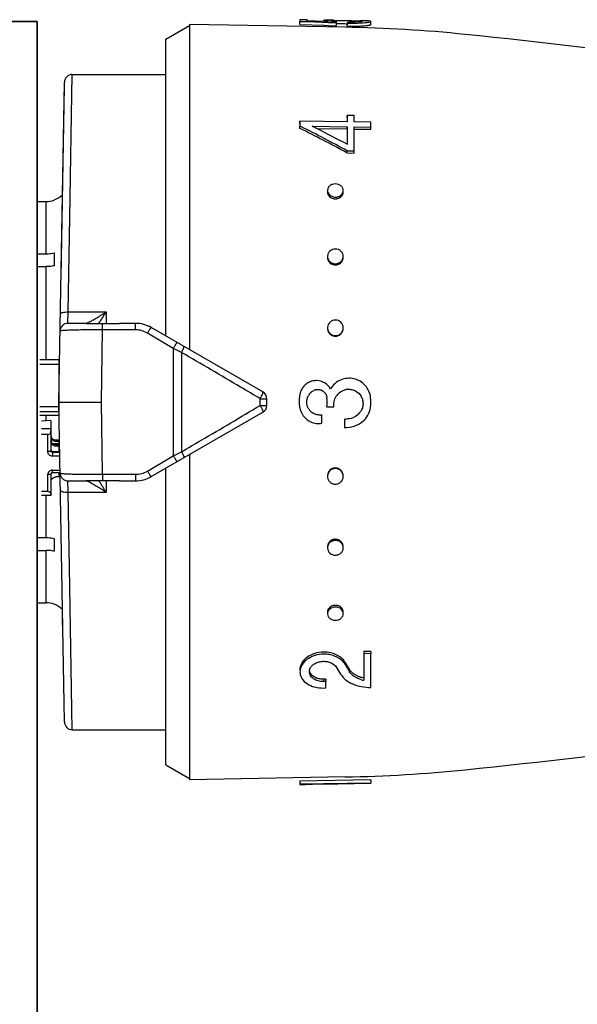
# Model space of a CAD drawing. Header units: millimetres. Extents: x 1279 to 58476, y -6899 to 74987.
# Tile 106 of 157: x 31253 to 31288, y -3124 to -3061. Entities that reach past the tile are written whole.
import ezdxf

# ---------------------------------------------------------------- set-up
doc = ezdxf.new("R2010")
doc.units = ezdxf.units.MM
doc.layers.add('UT_ZAŘÍZENÍ - OT', color=3, linetype='Continuous', lineweight=35)

msp = doc.modelspace()

# ---------------------------------------------------------------- linework, layer by layer
at = {"color": 0, "linetype": 'Continuous'}
for p, q in [((31270.485, -3061.379), (31270.489, -3061.18)), ((31270.489, -3061.075), (31270.489, -3061.18)), ((31270.939, -3061.083), (31270.489, -3061.075)), ((31270.489, -3061.18), (31270.937, -3061.195)), ((31270.937, -3061.195), (31271.005, -3061.197)), ((31270.939, -3061.151), (31270.939, -3061.083)), ((31271.998, -3061.185), (31270.939, -3061.151)), ((31271.005, -3061.197), (31272.296, -3061.243)), ((31271.988, -3061.131), (31271.988, -3061.184)), ((31272.301, -3061.194), (31271.998, -3061.185)), ((31272.151, -3061.189), (31272.152, -3061.175)), ((31272.296, -3061.243), (31272.382, -3061.246)), ((31272.382, -3061.246), (31272.812, -3061.262)), ((31272.588, -3061.189), (31272.589, -3061.125)), ((31272.809, -3061.461), (31272.812, -3061.262)), ((31272.811, -3061.322), (31272.842, -3061.322)), ((31272.812, -3061.262), (31272.812, -3061.209)), ((31273.421, -3061.329), (31273.496, -3061.33)), ((31273.422, -3061.129), (31273.544, -3061.131)), ((31273.495, -3061.49), (31273.498, -3061.291)), ((31273.498, -3061.228), (31273.498, -3061.291)), ((31274.337, -3061.142), (31274.325, -3061.142)), ((31274.335, -3061.202), (31274.336, -3061.156)), ((31274.352, -3061.142), (31274.337, -3061.142)), ((31274.984, -3061.389), (31274.988, -3061.189)), ((31261.984, -3062.32), (31263.484, -3061.454)), ((31263.484, -3061.38), (31263.484, -3082.025)), ((31273.353, -3061.552), (31263.484, -3061.38)), ((31270.485, -3061.379), (31272.034, -3061.433)), ((31272.034, -3061.433), (31272.292, -3061.442)), ((31272.292, -3061.442), (31272.809, -3061.461)), ((31261.984, -3081.159), (31261.984, -3062.32)), ((31255.184, -3085.354), (31255.539, -3065.045)), ((31255.884, -3073.618), (31256.039, -3064.554)), ((31256.039, -3064.554), (31261.984, -3064.554)), ((31255.323, -3077.42), (31255.535, -3065.295)), ((31270.485, -3067.667), (31270.489, -3067.52)), ((31270.489, -3067.52), (31270.489, -3067.832)), ((31273.488, -3067.559), (31270.489, -3067.52)), ((31273.485, -3067.304), (31273.488, -3067.153)), ((31273.488, -3067.153), (31273.488, -3067.559)), ((31273.938, -3067.159), (31273.488, -3067.153)), ((31273.938, -3067.564), (31273.938, -3067.159)), ((31274.988, -3067.578), (31273.938, -3067.564)), ((31274.988, -3067.889), (31274.988, -3067.578)), ((31270.485, -3067.976), (31270.489, -3067.832)), ((31270.489, -3067.832), (31270.544, -3067.86)), ((31271.274, -3067.842), (31273.488, -3067.87)), ((31271.329, -3067.87), (31271.274, -3067.842)), ((31271.567, -3067.99), (31273.485, -3068.014)), ((31273.485, -3068.014), (31273.488, -3067.87)), ((31273.485, -3068.014), (31273.485, -3068.872)), ((31273.488, -3067.87), (31273.488, -3068.989)), ((31273.935, -3068.02), (31274.984, -3068.033)), ((31273.938, -3069.408), (31273.938, -3067.876)), ((31273.938, -3067.876), (31274.988, -3067.889)), ((31274.984, -3068.033), (31274.988, -3067.889)), ((31273.485, -3069.534), (31273.488, -3069.402)), ((31273.488, -3069.402), (31273.938, -3069.408)), ((31273.935, -3069.539), (31273.938, -3069.408)), ((31273.433, -3069.506), (31273.485, -3069.534)), ((31273.485, -3069.534), (31273.935, -3069.539)), ((31254.884, -3072.518), (31254.884, -3072.531)), ((31253.814, -3072.617), (31254.384, -3072.617)), ((31254.384, -3075.941), (31254.384, -3072.617)), ((31255.782, -3079.629), (31255.884, -3073.618)), ((31253.767, -3075.941), (31254.384, -3075.941)), ((31254.884, -3075.88), (31254.884, -3076.693)), ((31253.759, -3076.754), (31254.384, -3076.754)), ((31254.384, -3082.68), (31254.384, -3076.754)), ((31255.763, -3080.354), (31255.782, -3079.629)), ((31255.782, -3079.629), (31258.184, -3079.629)), ((31258.184, -3079.629), (31258.184, -3080.363)), ((31256.921, -3080.354), (31255.763, -3080.354)), ((31257.957, -3080.769), (31257.957, -3080.362)), ((31260.054, -3080.354), (31259.027, -3080.354)), ((31260.054, -3080.769), (31260.054, -3080.354)), ((31268.134, -3084.71), (31261.054, -3080.622)), ((31257.885, -3085.354), (31257.957, -3080.769)), ((31260.054, -3080.769), (31257.957, -3080.769)), ((31262.451, -3081.942), (31260.804, -3080.974)), ((31262.451, -3081.942), (31262.451, -3088.766)), ((31262.972, -3082.198), (31262.972, -3088.51)), ((31255.184, -3082.68), (31253.984, -3082.68)), ((31255.184, -3082.964), (31253.984, -3082.964)), ((31255.184, -3082.68), (31255.184, -3086.202)), ((31255.184, -3085.66), (31253.984, -3085.66)), ((31255.539, -3105.663), (31255.184, -3085.354)), ((31255.184, -3085.354), (31257.885, -3085.354)), ((31257.957, -3089.939), (31257.885, -3085.354)), ((31267.971, -3085.569), (31267.971, -3085.139)), ((31268.384, -3085.565), (31268.384, -3085.143)), ((31272.198, -3085.657), (31272.648, -3085.657)), ((31255.184, -3085.975), (31253.984, -3085.975)), ((31255.184, -3086.202), (31253.984, -3086.202)), ((31254.384, -3086.545), (31254.384, -3086.202)), ((31261.054, -3090.086), (31268.134, -3085.998)), ((31271.878, -3086.698), (31271.878, -3086.163)), ((31254.684, -3086.528), (31254.084, -3086.562)), ((31254.684, -3086.528), (31254.684, -3088.452)), ((31273.308, -3086.425), (31273.308, -3086.96)), ((31254.684, -3087.059), (31254.084, -3087.059)), ((31254.484, -3087.412), (31254.084, -3087.412)), ((31254.484, -3088.491), (31254.484, -3087.412)), ((31255.231, -3088.003), (31254.821, -3088.003)), ((31254.984, -3087.758), (31254.984, -3087.856)), ((31254.984, -3087.758), (31255.184, -3087.758)), ((31255.184, -3087.856), (31254.984, -3087.856)), ((31254.984, -3088.051), (31254.984, -3088.148)), ((31254.984, -3088.051), (31255.184, -3088.051)), ((31255.184, -3088.148), (31254.984, -3088.148)), ((31255.183, -3087.972), (31255.23, -3087.969)), ((31255.184, -3087.758), (31255.184, -3088.003)), ((31255.184, -3088.051), (31255.184, -3088.492)), ((31255.184, -3088.198), (31255.234, -3088.198)), ((31255.23, -3087.969), (31255.224, -3087.646)), ((31254.784, -3088.492), (31254.784, -3088.785)), ((31254.784, -3088.492), (31255.184, -3088.492)), ((31255.24, -3088.55), (31254.784, -3088.55)), ((31255.244, -3088.785), (31254.784, -3088.785)), ((31255.184, -3088.394), (31255.238, -3088.394)), ((31260.804, -3089.734), (31262.451, -3088.766)), ((31263.484, -3088.683), (31263.484, -3109.328)), ((31254.484, -3091.041), (31254.484, -3089.962)), ((31254.684, -3089.923), (31254.684, -3091.277)), ((31254.784, -3089.829), (31254.784, -3089.668)), ((31254.784, -3089.668), (31255.26, -3089.668)), ((31254.784, -3089.829), (31255.263, -3089.829)), ((31255.184, -3090.11), (31254.984, -3090.11)), ((31255.184, -3089.829), (31255.184, -3090.11)), ((31257.957, -3089.939), (31260.054, -3089.939)), ((31257.957, -3089.939), (31257.957, -3090.347)), ((31260.054, -3089.939), (31260.054, -3090.354)), ((31261.984, -3108.388), (31261.984, -3089.549)), ((31255.763, -3090.354), (31256.921, -3090.354)), ((31255.782, -3091.079), (31255.763, -3090.354)), ((31258.184, -3090.345), (31258.184, -3091.079)), ((31259.027, -3090.354), (31260.054, -3090.354)), ((31254.484, -3091.041), (31254.084, -3091.041)), ((31254.684, -3091.277), (31254.084, -3091.277)), ((31254.384, -3093.954), (31254.384, -3091.277)), ((31255.782, -3091.079), (31258.184, -3091.079)), ((31255.884, -3097.09), (31255.782, -3091.079)), ((31253.759, -3093.954), (31254.384, -3093.954)), ((31254.884, -3094.015), (31254.884, -3094.828)), ((31253.767, -3094.767), (31254.384, -3094.767)), ((31254.384, -3098.091), (31254.384, -3094.767)), ((31256.039, -3106.154), (31255.884, -3097.09)), ((31253.814, -3098.091), (31254.384, -3098.091)), ((31254.884, -3098.177), (31254.884, -3098.19)), ((31255.44, -3099.969), (31255.425, -3099.107)), ((31274.984, -3101.194), (31274.535, -3101.2)), ((31274.535, -3101.2), (31274.538, -3101.332)), ((31274.988, -3101.326), (31274.538, -3101.332)), ((31274.538, -3101.332), (31274.538, -3103.019)), ((31274.984, -3101.194), (31274.988, -3101.326)), ((31274.988, -3103.468), (31274.988, -3101.326)), ((31273.363, -3101.884), (31273.366, -3102.021)), ((31273.391, -3101.931), (31273.363, -3101.884)), ((31273.508, -3102.259), (31273.479, -3102.212)), ((31273.618, -3102.306), (31273.621, -3102.448)), ((31272.135, -3102.952), (31271.985, -3102.954)), ((31271.985, -3102.954), (31271.988, -3103.1)), ((31272.138, -3103.098), (31271.988, -3103.1)), ((31272.135, -3102.952), (31272.138, -3103.098)), ((31272.138, -3103.506), (31272.138, -3103.098)), ((31271.988, -3103.508), (31272.138, -3103.506)), ((31256.039, -3106.154), (31261.984, -3106.154)), ((31261.984, -3108.388), (31263.484, -3109.254)), ((31273.353, -3109.156), (31263.484, -3109.328)), ((31274.984, -3109.34), (31270.485, -3109.418)), ((31270.485, -3109.418), (31270.489, -3109.618)), ((31270.485, -3109.429), (31270.489, -3109.629)), ((31274.984, -3109.34), (31274.988, -3109.54)), ((31274.988, -3109.54), (31270.489, -3109.618)), ((31270.489, -3109.618), (31270.489, -3109.629)), ((31271.838, -3109.61), (31271.275, -3109.619)), ((31271.838, -3109.606), (31274.988, -3109.551)), ((31271.838, -3109.61), (31271.838, -3109.606)), ((31274.988, -3109.551), (31274.988, -3109.54))]:
    msp.add_line(p, q, dxfattribs=at)
for centre, radius, start, end in [((31272.264, -3074.335), 13.227, 89.44109, 89.86889), ((31272.164, -3084.131), 23.023, 89.16114, 89.43014), ((31271.879, -3103.231), 42.126, 88.99668, 89.15368), ((31272.739, -3066.403), 5.28, 90.80201, 91.62553), ((31273.175, -3055.843), 5.379, 264.4209, 265.22986), ((31273.261, -3054.801), 6.424, 265.23782, 265.99348), ((31273.672, -3051.2), 10.03, 269.00618, 269.62329), ((31273.715, -3048.749), 12.544, 269.00858, 269.7243), ((31273.797, -3051.459), 9.833, 272.60404, 273.36824), ((31274.136, -3063.707), 2.559, 85.77165, 86.54128), ((31274.192, -3062.938), 1.789, 85.3674, 85.74663), ((31273.72, -3096.876), 35.74, 88.78449, 88.98762), ((31273.87, -3052.713), 8.577, 273.37423, 274.17442), ((31271.782, -3151.539), 90, 84.13647, 89), ((31273.795, -3051.591), 9.899, 272.58441, 273.34327), ((31273.869, -3052.862), 8.626, 273.34927, 274.14414), ((31229.897, -3559.394), 500, 80.7849, 84.13647), ((31256.039, -3065.054), 0.5, 89.99995, 178.99727), ((31223.464, -3162.171), 105.279, 61.6647, 63.47201), ((31223.2, -3161.793), 105.191, 61.44046, 63.25103), ((31226.567, -3156.77), 99.533, 63.12099, 63.27442), ((31223.655, -3162.457), 105.923, 61.93543, 63.10673), ((31254.383, -3071.108), 1.509, 270.07058, 289.41996), ((31254.384, -3071.104), 1.5, 289.47122, 313.35083), ((31272.565, -3072.025), 0.33, 178.19656, 179.9988), ((31272.741, -3071.867), 0.582, 256.38385, 269.38767), ((31272.744, -3071.764), 0.577, 256.34526, 269.38585), ((31272.74, -3071.877), 0.572, 269.48444, 276.21503), ((31272.743, -3071.775), 0.567, 269.48461, 276.23097), ((31272.739, -3071.867), 0.583, 276.20438, 282.56154), ((31272.742, -3071.764), 0.578, 276.22081, 282.59954), ((31272.895, -3072.034), 0.34, 350.77007, 358.16143), ((31272.652, -3076.174), 0.417, 180.04404, 188.31485), ((31272.824, -3076.105), 0.415, 357.37319, 359.99637), ((31272.738, -3076.123), 0.519, 269.66461, 277.08605), ((31272.741, -3076.055), 0.515, 269.66483, 277.10359), ((31272.736, -3076.109), 0.533, 277.07982, 284.05154), ((31272.74, -3076.041), 0.529, 277.09797, 284.09301), ((31237.402, -3067.107), 24.264, 327.18528, 328.93017), ((31255.763, -3080.854), 0.5, 90.00005, 179.0027), ((31241.359, -3069.652), 19.559, 326.80865, 327.16862), ((31260.054, -3082.354), 2, 60, 90), ((31272.767, -3080.639), 0.471, 354.81541, 359.98513), ((31260.054, -3082.247), 1.479, 59.48742, 89.9707), ((31272.736, -3080.676), 0.492, 269.85712, 277.68641), ((31272.74, -3080.646), 0.488, 269.85737, 277.70488), ((31272.734, -3080.66), 0.509, 277.6834, 285.011), ((31272.737, -3080.629), 0.505, 277.70254, 285.05443), ((31154.889, -3301.315), 244.324, 63.74449, 63.88063), ((31255.284, -3083.51), 0.0994, 180.01969, 226.40783), ((31255.285, -3083.498), 0.301, 250.55744, 255.99011), ((31271.549, -3085.055), 1.078, 145.97035, 152.15939), ((31255.284, -3085.126), 0.3, 107.64647, 109.44599), ((31267.884, -3085.143), 0.5, 0, 60), ((31272.439, -3085.293), 1.999, 164.80798, 168.16539), ((31271.527, -3085.046), 1.054, 158.33184, 164.78857), ((31271.544, -3085.053), 1.073, 152.15714, 158.3337), ((31271.745, -3085.355), 0.828, 140.87074, 150.30871), ((31271.752, -3085.361), 0.836, 130.17155, 140.86954), ((31271.627, -3085.125), 0.569, 108.74479, 116.15952), ((31271.629, -3085.132), 0.576, 101.60275, 108.74682), ((31269.902, -3085.354), 2.316, 352.48051, 7.18318), ((31273.611, -3085.508), 0.97, 138.95573, 147.53873), ((31273.605, -3085.504), 0.963, 129.98808, 138.92429), ((31273.602, -3085.466), 0.927, 100.78373, 106.92072), ((31273.592, -3085.417), 0.878, 93.89514, 100.73786), ((31272.327, -3085.354), 2.661, 352.61699, 5.79637), ((31267.884, -3085.565), 0.5, 300, 0), ((31271.647, -3085.517), 1.181, 194.6023, 200.52709), ((31271.693, -3085.499), 1.23, 200.54074, 209.44738), ((31271.708, -3085.492), 1.247, 209.4292, 211.63674), ((31271.757, -3085.346), 0.841, 211.88911, 219.07605), ((31271.749, -3085.352), 0.831, 219.0533, 232.02888), ((31271.736, -3085.391), 0.785, 273.22437, 280.43844), ((31273.427, -3085.311), 1.119, 312.77559, 319.01429), ((31273.597, -3085.46), 0.893, 319.04698, 325.88598), ((31273.426, -3085.328), 1.104, 263.8642, 270.12595), ((31273.426, -3085.32), 1.644, 265.8993, 310.20577), ((31254.975, -3087.561), 0.29, 180.04441, 214.05404), ((31154.889, -2869.393), 244.324, 296.11937, 296.25551), ((31254.773, -3089.923), 0.0882, 171.33922, 179.96309), ((31255.763, -3089.854), 0.5, 181, 270), ((31260.054, -3088.461), 1.479, 270.02931, 300.51257), ((31260.054, -3088.354), 2, 270, 300), ((31272.719, -3090.071), 0.481, 185.08469, 187.79003), ((31272.739, -3090.05), 0.51, 98.02694, 105.33939), ((31272.743, -3090.081), 0.507, 98.04608, 105.38273), ((31272.737, -3090.032), 0.493, 90.20682, 98.03026), ((31272.74, -3090.063), 0.489, 90.20709, 98.04874), ((31241.016, -3101.279), 19.968, 32.83509, 33.1877), ((31237.48, -3103.552), 24.171, 31.0665, 32.81806), ((31272.741, -3094.602), 0.537, 97.79544, 104.73665), ((31272.744, -3094.671), 0.533, 97.81357, 104.77792), ((31272.738, -3094.586), 0.52, 90.39229, 97.80224), ((31272.742, -3094.654), 0.516, 90.39253, 97.81976), ((31254.383, -3099.6), 1.509, 70.58004, 89.92942), ((31254.384, -3099.604), 1.5, 46.64917, 70.52878), ((31272.565, -3098.683), 0.33, 180.0012, 181.80344), ((31272.742, -3098.847), 0.588, 97.26681, 103.58577), ((31272.746, -3098.95), 0.584, 97.28322, 103.6235), ((31272.74, -3098.832), 0.574, 90.56165, 97.27806), ((31272.744, -3098.935), 0.569, 90.56184, 97.29397), ((31272.74, -3098.822), 0.563, 89.57233, 90.53635), ((31272.743, -3098.94), 0.574, 77.3795, 90.47236), ((31272.739, -3098.838), 0.579, 77.42334, 89.52385), ((31272.895, -3098.674), 0.34, 1.83857, 9.22993), ((31272.008, -3103.21), 1.981, 90.6662, 95.25488), ((31272.007, -3103.178), 1.949, 86.31776, 90.65223), ((31272.403, -3102.608), 1.129, 37.30427, 43.3274), ((31272.498, -3102.536), 1.009, 30.66525, 37.31087), ((31312.912, -3078.303), 46.046, 210.8741, 211.14789), ((31271.547, -3102.478), 0.458, 173.03308, 181.39547), ((31311.293, -3079.239), 44.808, 210.82705, 211.4577), ((31313.761, -3078.135), 46.929, 210.59685, 210.86768), ((31311.56, -3079.12), 44.466, 211.14786, 211.42912), ((31312.038, -3079.166), 44.921, 210.9365, 211.21663), ((31274.408, -3101.822), 0.927, 211.49104, 218.28511), ((31274.487, -3101.76), 1.027, 218.28539, 224.50117), ((31274.923, -3101.15), 1.908, 254.23814, 258.37107), ((31229.897, -2611.314), 500, 275.86353, 279.22391), ((31256.039, -3105.654), 0.5, 181, 270), ((31271.782, -3019.169), 90, 271, 275.86353)]:
    msp.add_arc(centre, radius, start, end, dxfattribs=at)
for centre, major_axis, ratio, start_param, end_param in [((31254.484, -3087.177), (0, -0.235), 0.85043, 0, 1.570796), ((31254.484, -3091.198), (-0.2, 0), 0.785695, 3.141593, 4.712389)]:
    msp.add_ellipse(centre, major_axis=major_axis, ratio=ratio, start_param=start_param, end_param=end_param, dxfattribs=at)
for points, knots in [([(31272.038, -3061.116), (31272.026, -3061.118), (31272.01, -3061.12), (31271.993, -3061.125), (31271.989, -3061.129), (31271.988, -3061.131)], [0, 0, 0, 0, 0.708486, 0.898996, 1, 1, 1, 1]), ([(31271.988, -3061.131), (31271.988, -3061.136), (31272.007, -3061.144), (31272.035, -3061.152), (31272.088, -3061.164), (31272.128, -3061.171), (31272.152, -3061.175)], [0, 0, 0, 0, 0.080473, 0.272652, 0.58028, 1, 1, 1, 1]), ([(31272.138, -3061.11), (31272.128, -3061.11), (31272.094, -3061.111), (31272.061, -3061.114), (31272.038, -3061.116)], [0, 0, 0, 0, 0.312325, 1, 1, 1, 1]), ([(31272.294, -3061.108), (31272.28, -3061.108), (31272.227, -3061.108), (31272.175, -3061.109), (31272.138, -3061.11)], [0, 0, 0, 0, 0.28218, 1, 1, 1, 1]), ([(31272.152, -3061.175), (31272.162, -3061.176), (31272.212, -3061.184), (31272.262, -3061.19), (31272.301, -3061.194)], [0, 0, 0, 0, 0.219199, 1, 1, 1, 1]), ([(31272.386, -3061.147), (31272.386, -3061.144), (31272.396, -3061.139), (31272.404, -3061.138), (31272.41, -3061.137)], [0, 0, 0, 0, 0.306489, 1, 1, 1, 1]), ([(31272.652, -3061.196), (31272.615, -3061.192), (31272.549, -3061.185), (31272.473, -3061.174), (31272.428, -3061.165), (31272.406, -3061.159), (31272.393, -3061.154), (31272.386, -3061.149), (31272.386, -3061.147)], [0, 0, 0, 0, 0.416564, 0.727805, 0.840468, 0.923103, 0.975235, 1, 1, 1, 1]), ([(31272.41, -3061.137), (31272.414, -3061.136), (31272.437, -3061.132), (31272.46, -3061.131), (31272.479, -3061.129)], [0, 0, 0, 0, 0.191517, 1, 1, 1, 1]), ([(31272.479, -3061.129), (31272.487, -3061.129), (31272.524, -3061.127), (31272.56, -3061.126), (31272.589, -3061.125)], [0, 0, 0, 0, 0.216654, 1, 1, 1, 1]), ([(31272.665, -3061.123), (31272.679, -3061.123), (31272.739, -3061.123), (31272.798, -3061.122), (31272.844, -3061.122)], [0, 0, 0, 0, 0.229978, 1, 1, 1, 1]), ([(31272.842, -3061.322), (31272.886, -3061.322), (31273.079, -3061.323), (31273.272, -3061.326), (31273.421, -3061.329)], [0, 0, 0, 0, 0.228577, 1, 1, 1, 1]), ([(31272.844, -3061.122), (31272.888, -3061.122), (31273.081, -3061.123), (31273.273, -3061.126), (31273.422, -3061.129)], [0, 0, 0, 0, 0.228486, 1, 1, 1, 1]), ([(31273.544, -3061.131), (31273.684, -3061.133), (31273.932, -3061.139), (31274.181, -3061.146), (31274.29, -3061.152)], [0, 0, 0, 0, 0.5608, 1, 1, 1, 1]), ([(31274.247, -3061.21), (31274.204, -3061.214), (31273.99, -3061.228), (31273.777, -3061.231), (31273.606, -3061.23)], [0, 0, 0, 0, 0.202928, 1, 1, 1, 1]), ([(31273.655, -3061.293), (31273.706, -3061.293), (31273.902, -3061.293), (31274.099, -3061.288), (31274.243, -3061.281)], [0, 0, 0, 0, 0.261385, 1, 1, 1, 1]), ([(31274.446, -3061.177), (31274.446, -3061.178), (31274.441, -3061.182), (31274.424, -3061.188), (31274.386, -3061.196), (31274.325, -3061.203), (31274.275, -3061.208), (31274.247, -3061.21)], [0, 0, 0, 0, 0.026104, 0.078509, 0.271488, 0.580502, 1, 1, 1, 1]), ([(31274.336, -3061.156), (31274.351, -3061.157), (31274.377, -3061.159), (31274.411, -3061.163), (31274.432, -3061.168), (31274.443, -3061.172), (31274.445, -3061.175)], [0, 0, 0, 0, 0.402142, 0.703286, 0.901798, 1, 1, 1, 1]), ([(31274.445, -3061.175), (31274.445, -3061.175), (31274.446, -3061.176), (31274.446, -3061.176), (31274.446, -3061.177)], [0, 0, 0, 0, 0.519614, 1, 1, 1, 1]), ([(31274.908, -3061.164), (31274.852, -3061.157), (31274.709, -3061.151), (31274.565, -3061.147), (31274.478, -3061.145)], [0, 0, 0, 0, 0.393124, 1, 1, 1, 1]), ([(31274.494, -3061.267), (31274.564, -3061.262), (31274.662, -3061.253), (31274.783, -3061.239), (31274.854, -3061.229), (31274.91, -3061.219), (31274.951, -3061.209), (31274.975, -3061.201), (31274.988, -3061.193), (31274.988, -3061.189)], [0, 0, 0, 0, 0.415889, 0.585993, 0.728367, 0.841268, 0.923827, 0.975949, 1, 1, 1, 1]), ([(31274.968, -3061.176), (31274.964, -3061.174), (31274.945, -3061.169), (31274.924, -3061.165), (31274.908, -3061.164)], [0, 0, 0, 0, 0.194984, 1, 1, 1, 1]), ([(31274.988, -3061.189), (31274.988, -3061.186), (31274.981, -3061.179), (31274.973, -3061.177), (31274.968, -3061.176)], [0, 0, 0, 0, 0.34526, 1, 1, 1, 1]), ([(31273.495, -3061.49), (31273.56, -3061.491), (31273.809, -3061.493), (31274.058, -3061.488), (31274.242, -3061.48)], [0, 0, 0, 0, 0.261104, 1, 1, 1, 1]), ([(31274.492, -3061.465), (31274.562, -3061.46), (31274.659, -3061.452), (31274.78, -3061.438), (31274.851, -3061.428), (31274.906, -3061.418), (31274.948, -3061.408), (31274.971, -3061.401), (31274.984, -3061.393), (31274.984, -3061.389)], [0, 0, 0, 0, 0.416026, 0.586157, 0.728535, 0.841423, 0.923955, 0.976034, 1, 1, 1, 1]), ([(31272.239, -3071.903), (31272.237, -3071.951), (31272.256, -3072.05), (31272.309, -3072.135), (31272.342, -3072.172)], [0, 0, 0, 0, 0.488775, 1, 1, 1, 1]), ([(31272.738, -3071.501), (31272.675, -3071.501), (31272.55, -3071.52), (31272.385, -3071.604), (31272.271, -3071.738), (31272.24, -3071.849), (31272.239, -3071.903)], [0, 0, 0, 0, 0.270385, 0.528616, 0.769944, 1, 1, 1, 1]), ([(31273.238, -3071.934), (31273.24, -3071.878), (31273.213, -3071.762), (31273.101, -3071.618), (31272.933, -3071.525), (31272.804, -3071.502), (31272.738, -3071.501)], [0, 0, 0, 0, 0.229393, 0.470966, 0.729703, 1, 1, 1, 1]), ([(31273.134, -3072.18), (31273.165, -3072.146), (31273.216, -3072.069), (31273.237, -3071.978), (31273.238, -3071.934)], [0, 0, 0, 0, 0.509651, 1, 1, 1, 1]), ([(31272.235, -3072.025), (31272.235, -3072.116), (31272.321, -3072.313), (31272.505, -3072.409), (31272.604, -3072.433)], [0, 0, 0, 0, 0.47302, 1, 1, 1, 1]), ([(31272.342, -3072.172), (31272.359, -3072.191), (31272.434, -3072.262), (31272.532, -3072.307), (31272.608, -3072.326)], [0, 0, 0, 0, 0.24218, 1, 1, 1, 1]), ([(31272.866, -3072.435), (31272.956, -3072.415), (31273.123, -3072.336), (31273.217, -3072.171), (31273.23, -3072.088)], [0, 0, 0, 0, 0.524629, 1, 1, 1, 1]), ([(31272.868, -3072.328), (31272.894, -3072.322), (31272.992, -3072.293), (31273.083, -3072.236), (31273.134, -3072.18)], [0, 0, 0, 0, 0.260211, 1, 1, 1, 1]), ([(31272.738, -3075.636), (31272.615, -3075.636), (31272.422, -3075.703), (31272.273, -3075.901), (31272.242, -3076.02), (31272.239, -3076.079)], [0, 0, 0, 0, 0.507384, 0.755665, 1, 1, 1, 1]), ([(31273.238, -3076.105), (31273.238, -3076.044), (31273.21, -3075.92), (31273.099, -3075.764), (31272.933, -3075.662), (31272.803, -3075.637), (31272.738, -3075.636)], [0, 0, 0, 0, 0.241806, 0.488407, 0.741812, 1, 1, 1, 1]), ([(31254.384, -3075.941), (31254.427, -3075.941), (31254.595, -3075.936), (31254.763, -3075.911), (31254.884, -3075.88)], [0, 0, 0, 0, 0.252472, 1, 1, 1, 1]), ([(31272.239, -3076.079), (31272.237, -3076.129), (31272.246, -3076.198), (31272.27, -3076.261), (31272.277, -3076.277)], [0, 0, 0, 0, 0.747031, 1, 1, 1, 1]), ([(31272.239, -3076.234), (31272.252, -3076.324), (31272.34, -3076.504), (31272.512, -3076.601), (31272.604, -3076.625)], [0, 0, 0, 0, 0.489899, 1, 1, 1, 1]), ([(31272.277, -3076.277), (31272.306, -3076.343), (31272.399, -3076.466), (31272.536, -3076.533), (31272.608, -3076.552)], [0, 0, 0, 0, 0.492845, 1, 1, 1, 1]), ([(31272.866, -3076.627), (31272.957, -3076.604), (31273.13, -3076.509), (31273.217, -3076.331), (31273.23, -3076.241)], [0, 0, 0, 0, 0.510101, 1, 1, 1, 1]), ([(31272.868, -3076.554), (31272.931, -3076.539), (31273.049, -3076.486), (31273.138, -3076.391), (31273.171, -3076.338)], [0, 0, 0, 0, 0.506643, 1, 1, 1, 1]), ([(31273.171, -3076.338), (31273.181, -3076.321), (31273.216, -3076.255), (31273.235, -3076.18), (31273.238, -3076.124)], [0, 0, 0, 0, 0.253103, 1, 1, 1, 1]), ([(31254.884, -3076.693), (31254.844, -3076.704), (31254.68, -3076.739), (31254.511, -3076.754), (31254.384, -3076.754)], [0, 0, 0, 0, 0.247091, 1, 1, 1, 1]), ([(31255.282, -3079.758), (31255.282, -3079.748), (31255.292, -3079.726), (31255.324, -3079.703), (31255.371, -3079.681), (31255.461, -3079.653), (31255.6, -3079.633), (31255.718, -3079.628), (31255.782, -3079.629)], [0, 0, 0, 0, 0.054454, 0.124226, 0.220024, 0.341181, 0.645763, 1, 1, 1, 1]), ([(31257.064, -3080.29), (31257.147, -3080.25), (31257.324, -3080.157), (31257.7, -3079.941), (31257.99, -3079.759), (31258.184, -3079.629)], [0, 0, 0, 0, 0.213248, 0.460801, 1, 1, 1, 1]), ([(31256.895, -3080.354), (31256.903, -3080.354), (31256.923, -3080.349), (31256.943, -3080.342), (31256.954, -3080.338)], [0, 0, 0, 0, 0.393757, 1, 1, 1, 1]), ([(31256.921, -3080.354), (31257, -3080.354), (31257.346, -3080.355), (31257.691, -3080.359), (31257.957, -3080.362)], [0, 0, 0, 0, 0.230893, 1, 1, 1, 1]), ([(31256.954, -3080.338), (31256.957, -3080.337), (31256.967, -3080.333), (31256.977, -3080.329), (31256.985, -3080.326)], [0, 0, 0, 0, 0.235586, 1, 1, 1, 1]), ([(31256.985, -3080.326), (31256.991, -3080.323), (31257.018, -3080.312), (31257.044, -3080.3), (31257.064, -3080.29)], [0, 0, 0, 0, 0.229765, 1, 1, 1, 1]), ([(31257.957, -3080.362), (31258.136, -3080.363), (31258.493, -3080.362), (31258.85, -3080.354), (31259.027, -3080.354)], [0, 0, 0, 0, 0.502804, 1, 1, 1, 1]), ([(31260.804, -3080.974), (31260.825, -3080.953), (31260.857, -3080.906), (31260.89, -3080.832), (31260.929, -3080.769), (31260.968, -3080.718), (31260.998, -3080.676), (31261.023, -3080.645), (31261.039, -3080.628), (31261.051, -3080.62), (31261.054, -3080.622)], [0, 0, 0, 0, 0.198142, 0.388892, 0.560134, 0.707991, 0.828678, 0.918542, 0.975091, 1, 1, 1, 1]), ([(31272.738, -3080.143), (31272.618, -3080.143), (31272.367, -3080.234), (31272.251, -3080.475), (31272.24, -3080.594)], [0, 0, 0, 0, 0.501804, 1, 1, 1, 1]), ([(31273.238, -3080.639), (31273.238, -3080.513), (31273.13, -3080.248), (31272.866, -3080.144), (31272.738, -3080.143)], [0, 0, 0, 0, 0.49811, 1, 1, 1, 1]), ([(31257.957, -3080.769), (31257.781, -3080.768), (31257.436, -3080.768), (31256.935, -3080.771), (31256.474, -3080.777), (31256.124, -3080.784), (31255.877, -3080.792), (31255.721, -3080.798), (31255.586, -3080.804), (31255.474, -3080.811), (31255.386, -3080.819), (31255.323, -3080.826), (31255.285, -3080.833), (31255.268, -3080.839), (31255.263, -3080.843), (31255.263, -3080.845)], [0, 0, 0, 0, 0.195605, 0.383531, 0.55643, 0.707585, 0.773165, 0.831259, 0.881323, 0.92293, 0.955723, 0.979458, 0.994025, 0.997954, 1, 1, 1, 1]), ([(31272.239, -3080.738), (31272.252, -3080.833), (31272.336, -3081.02), (31272.511, -3081.125), (31272.604, -3081.151)], [0, 0, 0, 0, 0.498032, 1, 1, 1, 1]), ([(31272.256, -3080.764), (31272.279, -3080.847), (31272.368, -3081.004), (31272.525, -3081.093), (31272.608, -3081.116)], [0, 0, 0, 0, 0.49918, 1, 1, 1, 1]), ([(31272.866, -3081.151), (31272.948, -3081.129), (31273.105, -3081.043), (31273.195, -3080.887), (31273.217, -3080.805)], [0, 0, 0, 0, 0.50198, 1, 1, 1, 1]), ([(31272.868, -3081.117), (31272.941, -3081.097), (31273.08, -3081.025), (31273.171, -3080.898), (31273.2, -3080.829)], [0, 0, 0, 0, 0.50114, 1, 1, 1, 1]), ([(31262.451, -3081.942), (31262.48, -3081.892), (31262.523, -3081.82), (31262.58, -3081.731), (31262.616, -3081.676), (31262.647, -3081.631), (31262.671, -3081.599), (31262.687, -3081.581), (31262.696, -3081.573), (31262.7, -3081.572), (31262.701, -3081.573)], [0, 0, 0, 0, 0.387648, 0.559336, 0.708365, 0.829964, 0.920373, 0.976704, 0.992026, 1, 1, 1, 1]), ([(31262.972, -3082.198), (31262.998, -3082.151), (31263.034, -3082.083), (31263.077, -3081.996), (31263.102, -3081.941), (31263.121, -3081.896), (31263.133, -3081.861), (31263.139, -3081.839), (31263.138, -3081.825), (31263.135, -3081.823)], [0, 0, 0, 0, 0.389691, 0.560136, 0.707341, 0.827183, 0.916538, 0.973346, 1, 1, 1, 1]), ([(31267.971, -3085.139), (31267.556, -3084.894), (31265.889, -3083.914), (31264.223, -3082.934), (31262.972, -3082.198)], [0, 0, 0, 0, 0.249365, 1, 1, 1, 1]), ([(31274.974, -3085.085), (31274.96, -3084.943), (31274.885, -3084.661), (31274.579, -3084.173), (31273.928, -3083.781), (31273.171, -3083.856), (31272.687, -3084.168), (31272.501, -3084.393), (31272.428, -3084.516)], [0, 0, 0, 0, 0.125806, 0.251598, 0.500158, 0.748611, 0.874302, 1, 1, 1, 1]), ([(31272.428, -3084.516), (31272.341, -3084.364), (31272.085, -3084.101), (31271.646, -3083.972), (31271.294, -3084.004), (31271.043, -3084.094), (31270.822, -3084.244), (31270.705, -3084.379), (31270.656, -3084.452)], [0, 0, 0, 0, 0.249691, 0.498274, 0.623384, 0.748679, 0.874168, 1, 1, 1, 1]), ([(31267.971, -3085.139), (31268, -3085.087), (31268.05, -3084.991), (31268.108, -3084.863), (31268.138, -3084.775), (31268.144, -3084.729), (31268.139, -3084.712), (31268.134, -3084.71)], [0, 0, 0, 0, 0.377895, 0.69297, 0.905251, 0.965919, 1, 1, 1, 1]), ([(31270.482, -3084.883), (31270.466, -3084.96), (31270.42, -3085.269), (31270.445, -3085.588), (31270.504, -3085.815)], [0, 0, 0, 0, 0.250786, 1, 1, 1, 1]), ([(31271.043, -3085.79), (31271.004, -3085.727), (31270.942, -3085.591), (31270.91, -3085.37), (31270.934, -3085.148), (31270.99, -3085.009), (31271.026, -3084.945)], [0, 0, 0, 0, 0.249892, 0.499949, 0.75024, 1, 1, 1, 1]), ([(31271.514, -3084.567), (31271.59, -3084.552), (31271.753, -3084.552), (31271.974, -3084.652), (31272.138, -3084.831), (31272.19, -3084.986), (31272.2, -3085.064)], [0, 0, 0, 0, 0.248903, 0.498305, 0.748695, 1, 1, 1, 1]), ([(31272.648, -3085.657), (31272.632, -3085.542), (31272.641, -3085.305), (31272.73, -3085.085), (31272.793, -3084.987)], [0, 0, 0, 0, 0.500135, 1, 1, 1, 1]), ([(31273.532, -3084.541), (31273.616, -3084.536), (31273.786, -3084.548), (31274.103, -3084.664), (31274.357, -3084.913), (31274.48, -3085.229), (31274.506, -3085.485), (31274.46, -3085.737), (31274.384, -3085.891), (31274.337, -3085.961)], [0, 0, 0, 0, 0.124702, 0.249421, 0.497433, 0.62303, 0.748788, 0.874419, 1, 1, 1, 1]), ([(31262.972, -3088.51), (31263.389, -3088.264), (31265.056, -3087.285), (31266.723, -3086.304), (31267.971, -3085.569)], [0, 0, 0, 0, 0.250578, 1, 1, 1, 1]), ([(31267.971, -3085.139), (31267.999, -3085.139), (31268.054, -3085.139), (31268.132, -3085.139), (31268.203, -3085.139), (31268.264, -3085.14), (31268.308, -3085.14), (31268.336, -3085.141), (31268.353, -3085.141), (31268.366, -3085.142), (31268.376, -3085.142), (31268.38, -3085.143), (31268.384, -3085.142), (31268.384, -3085.143)], [0, 0, 0, 0, 0.203374, 0.394866, 0.56769, 0.716771, 0.837685, 0.88646, 0.926896, 0.958626, 0.981467, 0.99529, 1, 1, 1, 1]), ([(31267.971, -3085.569), (31267.999, -3085.569), (31268.054, -3085.569), (31268.132, -3085.569), (31268.203, -3085.569), (31268.264, -3085.568), (31268.308, -3085.568), (31268.336, -3085.567), (31268.353, -3085.567), (31268.366, -3085.566), (31268.376, -3085.567), (31268.38, -3085.565), (31268.384, -3085.566), (31268.384, -3085.565)], [0, 0, 0, 0, 0.203374, 0.394866, 0.56769, 0.716771, 0.837685, 0.88646, 0.926896, 0.958626, 0.981467, 0.99529, 1, 1, 1, 1]), ([(31267.971, -3085.569), (31268, -3085.621), (31268.05, -3085.717), (31268.108, -3085.845), (31268.138, -3085.933), (31268.144, -3085.979), (31268.139, -3085.996), (31268.134, -3085.998)], [0, 0, 0, 0, 0.377895, 0.69297, 0.905251, 0.965919, 1, 1, 1, 1]), ([(31274.487, -3086.575), (31274.616, -3086.466), (31274.835, -3086.195), (31274.944, -3085.864), (31274.966, -3085.696)], [0, 0, 0, 0, 0.49938, 1, 1, 1, 1]), ([(31270.646, -3086.146), (31270.709, -3086.247), (31270.864, -3086.433), (31271.169, -3086.63), (31271.519, -3086.726), (31271.761, -3086.72), (31271.878, -3086.698)], [0, 0, 0, 0, 0.249964, 0.499879, 0.749906, 1, 1, 1, 1]), ([(31271.78, -3086.175), (31271.684, -3086.18), (31271.489, -3086.157), (31271.314, -3086.066), (31271.238, -3086.007)], [0, 0, 0, 0, 0.50069, 1, 1, 1, 1]), ([(31274.187, -3086.133), (31274.086, -3086.227), (31273.846, -3086.379), (31273.567, -3086.431), (31273.429, -3086.432)], [0, 0, 0, 0, 0.500561, 1, 1, 1, 1]), ([(31254.684, -3087.464), (31254.684, -3087.502), (31254.7, -3087.58), (31254.767, -3087.678), (31254.867, -3087.743), (31254.945, -3087.758), (31254.984, -3087.758)], [0, 0, 0, 0, 0.247784, 0.496832, 0.747734, 1, 1, 1, 1]), ([(31254.684, -3087.756), (31254.684, -3087.795), (31254.7, -3087.872), (31254.767, -3087.97), (31254.867, -3088.035), (31254.945, -3088.051), (31254.984, -3088.051)], [0, 0, 0, 0, 0.247784, 0.496832, 0.747734, 1, 1, 1, 1]), ([(31254.984, -3088.148), (31254.945, -3088.148), (31254.867, -3088.133), (31254.767, -3088.068), (31254.7, -3087.97), (31254.684, -3087.892), (31254.684, -3087.854)], [0, 0, 0, 0, 0.252266, 0.503168, 0.752216, 1, 1, 1, 1]), ([(31254.984, -3087.856), (31254.936, -3087.856), (31254.837, -3087.832), (31254.761, -3087.764), (31254.734, -3087.724)], [0, 0, 0, 0, 0.501963, 1, 1, 1, 1]), ([(31254.684, -3088.452), (31254.684, -3088.455), (31254.681, -3088.459), (31254.676, -3088.464), (31254.666, -3088.469), (31254.649, -3088.475), (31254.624, -3088.48), (31254.594, -3088.485), (31254.547, -3088.49), (31254.51, -3088.491), (31254.484, -3088.491)], [0, 0, 0, 0, 0.040706, 0.069574, 0.105554, 0.199505, 0.321626, 0.468167, 0.634164, 1, 1, 1, 1]), ([(31254.784, -3088.785), (31254.745, -3088.785), (31254.667, -3088.77), (31254.567, -3088.705), (31254.5, -3088.607), (31254.484, -3088.529), (31254.484, -3088.491)], [0, 0, 0, 0, 0.252255, 0.503168, 0.752226, 1, 1, 1, 1]), ([(31254.784, -3088.55), (31254.771, -3088.55), (31254.745, -3088.545), (31254.712, -3088.523), (31254.69, -3088.491), (31254.684, -3088.465), (31254.684, -3088.452)], [0, 0, 0, 0, 0.252236, 0.503168, 0.752245, 1, 1, 1, 1]), ([(31254.784, -3088.492), (31254.773, -3088.492), (31254.749, -3088.487), (31254.717, -3088.469), (31254.695, -3088.441), (31254.687, -3088.418), (31254.685, -3088.407)], [0, 0, 0, 0, 0.251925, 0.502849, 0.751924, 1, 1, 1, 1]), ([(31262.451, -3088.766), (31262.48, -3088.816), (31262.523, -3088.888), (31262.58, -3088.977), (31262.616, -3089.032), (31262.647, -3089.077), (31262.671, -3089.109), (31262.687, -3089.127), (31262.696, -3089.135), (31262.7, -3089.136), (31262.701, -3089.136)], [0, 0, 0, 0, 0.387648, 0.559336, 0.708365, 0.829964, 0.920373, 0.976704, 0.992026, 1, 1, 1, 1]), ([(31262.972, -3088.51), (31262.998, -3088.557), (31263.034, -3088.625), (31263.077, -3088.712), (31263.102, -3088.767), (31263.121, -3088.812), (31263.133, -3088.848), (31263.139, -3088.869), (31263.138, -3088.883), (31263.135, -3088.885)], [0, 0, 0, 0, 0.389693, 0.560138, 0.707342, 0.827185, 0.916539, 0.973347, 1, 1, 1, 1]), ([(31254.784, -3089.668), (31254.745, -3089.668), (31254.667, -3089.683), (31254.567, -3089.748), (31254.5, -3089.846), (31254.484, -3089.924), (31254.484, -3089.962)], [0, 0, 0, 0, 0.252255, 0.503168, 0.752226, 1, 1, 1, 1]), ([(31254.684, -3089.923), (31254.684, -3089.926), (31254.681, -3089.931), (31254.676, -3089.935), (31254.666, -3089.94), (31254.649, -3089.946), (31254.624, -3089.951), (31254.594, -3089.956), (31254.547, -3089.961), (31254.51, -3089.962), (31254.484, -3089.962)], [0, 0, 0, 0, 0.040706, 0.069574, 0.105554, 0.199505, 0.321626, 0.468167, 0.634164, 1, 1, 1, 1]), ([(31254.684, -3090.404), (31254.684, -3090.366), (31254.7, -3090.288), (31254.767, -3090.19), (31254.867, -3090.125), (31254.945, -3090.11), (31254.984, -3090.11)], [0, 0, 0, 0, 0.247784, 0.496832, 0.747734, 1, 1, 1, 1]), ([(31254.784, -3089.829), (31254.772, -3089.829), (31254.748, -3089.833), (31254.716, -3089.851), (31254.694, -3089.878), (31254.687, -3089.899), (31254.685, -3089.91)], [0, 0, 0, 0, 0.26767, 0.525516, 0.768461, 1, 1, 1, 1]), ([(31255.263, -3089.863), (31255.263, -3089.865), (31255.268, -3089.869), (31255.285, -3089.875), (31255.323, -3089.882), (31255.386, -3089.889), (31255.474, -3089.897), (31255.586, -3089.904), (31255.721, -3089.91), (31255.877, -3089.916), (31256.124, -3089.924), (31256.474, -3089.931), (31256.935, -3089.937), (31257.436, -3089.94), (31257.781, -3089.94), (31257.957, -3089.939)], [0, 0, 0, 0, 0.002046, 0.005975, 0.020542, 0.044277, 0.07707, 0.118677, 0.168741, 0.226835, 0.292415, 0.44357, 0.616469, 0.804395, 1, 1, 1, 1]), ([(31260.804, -3089.734), (31260.825, -3089.755), (31260.857, -3089.802), (31260.89, -3089.876), (31260.929, -3089.939), (31260.968, -3089.99), (31260.998, -3090.032), (31261.023, -3090.063), (31261.039, -3090.08), (31261.051, -3090.088), (31261.054, -3090.086)], [0, 0, 0, 0, 0.198108, 0.388908, 0.560156, 0.708001, 0.828682, 0.918545, 0.975091, 1, 1, 1, 1]), ([(31272.604, -3089.557), (31272.511, -3089.583), (31272.336, -3089.688), (31272.252, -3089.875), (31272.239, -3089.97)], [0, 0, 0, 0, 0.501968, 1, 1, 1, 1]), ([(31272.608, -3089.592), (31272.525, -3089.615), (31272.368, -3089.704), (31272.279, -3089.861), (31272.256, -3089.944)], [0, 0, 0, 0, 0.50082, 1, 1, 1, 1]), ([(31272.738, -3090.565), (31272.807, -3090.565), (31272.945, -3090.535), (31273.117, -3090.414), (31273.224, -3090.233), (31273.242, -3090.094), (31273.236, -3090.026)], [0, 0, 0, 0, 0.25144, 0.501784, 0.751362, 1, 1, 1, 1]), ([(31273.217, -3089.903), (31273.195, -3089.821), (31273.105, -3089.665), (31272.948, -3089.579), (31272.866, -3089.557)], [0, 0, 0, 0, 0.49802, 1, 1, 1, 1]), ([(31273.2, -3089.879), (31273.171, -3089.81), (31273.08, -3089.683), (31272.941, -3089.611), (31272.868, -3089.591)], [0, 0, 0, 0, 0.49886, 1, 1, 1, 1]), ([(31256.909, -3090.356), (31256.908, -3090.356), (31256.903, -3090.355), (31256.898, -3090.354), (31256.895, -3090.354)], [0, 0, 0, 0, 0.289793, 1, 1, 1, 1]), ([(31257.064, -3090.418), (31257.034, -3090.404), (31256.983, -3090.381), (31256.931, -3090.36), (31256.909, -3090.356)], [0, 0, 0, 0, 0.595054, 1, 1, 1, 1]), ([(31257.957, -3090.347), (31257.866, -3090.347), (31257.52, -3090.351), (31257.175, -3090.354), (31256.921, -3090.354)], [0, 0, 0, 0, 0.264643, 1, 1, 1, 1]), ([(31258.184, -3091.079), (31257.99, -3090.949), (31257.7, -3090.767), (31257.324, -3090.551), (31257.147, -3090.458), (31257.064, -3090.418)], [0, 0, 0, 0, 0.539199, 0.786752, 1, 1, 1, 1]), ([(31259.027, -3090.354), (31258.85, -3090.354), (31258.493, -3090.346), (31258.136, -3090.345), (31257.957, -3090.347)], [0, 0, 0, 0, 0.497196, 1, 1, 1, 1]), ([(31272.243, -3090.137), (31272.251, -3090.195), (31272.288, -3090.31), (31272.401, -3090.452), (31272.559, -3090.543), (31272.679, -3090.565), (31272.738, -3090.565)], [0, 0, 0, 0, 0.249231, 0.498303, 0.748586, 1, 1, 1, 1]), ([(31255.282, -3090.95), (31255.282, -3090.96), (31255.292, -3090.982), (31255.324, -3091.005), (31255.371, -3091.027), (31255.461, -3091.055), (31255.6, -3091.076), (31255.718, -3091.08), (31255.782, -3091.079)], [0, 0, 0, 0, 0.054452, 0.124207, 0.219995, 0.341151, 0.645741, 1, 1, 1, 1]), ([(31254.384, -3093.954), (31254.427, -3093.954), (31254.595, -3093.959), (31254.763, -3093.984), (31254.884, -3094.015)], [0, 0, 0, 0, 0.252472, 1, 1, 1, 1]), ([(31272.277, -3094.431), (31272.27, -3094.447), (31272.246, -3094.51), (31272.237, -3094.579), (31272.239, -3094.629)], [0, 0, 0, 0, 0.252969, 1, 1, 1, 1]), ([(31272.604, -3094.083), (31272.512, -3094.107), (31272.34, -3094.204), (31272.252, -3094.384), (31272.239, -3094.474)], [0, 0, 0, 0, 0.510101, 1, 1, 1, 1]), ([(31272.608, -3094.156), (31272.536, -3094.175), (31272.399, -3094.242), (31272.306, -3094.365), (31272.277, -3094.431)], [0, 0, 0, 0, 0.507155, 1, 1, 1, 1]), ([(31273.23, -3094.467), (31273.217, -3094.378), (31273.13, -3094.199), (31272.957, -3094.104), (31272.866, -3094.082)], [0, 0, 0, 0, 0.489899, 1, 1, 1, 1]), ([(31273.171, -3094.37), (31273.138, -3094.317), (31273.049, -3094.222), (31272.931, -3094.17), (31272.868, -3094.154)], [0, 0, 0, 0, 0.493357, 1, 1, 1, 1]), ([(31273.238, -3094.585), (31273.235, -3094.528), (31273.216, -3094.453), (31273.181, -3094.387), (31273.171, -3094.37)], [0, 0, 0, 0, 0.746897, 1, 1, 1, 1]), ([(31254.884, -3094.828), (31254.844, -3094.818), (31254.68, -3094.782), (31254.511, -3094.767), (31254.384, -3094.767)], [0, 0, 0, 0, 0.247091, 1, 1, 1, 1]), ([(31272.239, -3094.629), (31272.242, -3094.688), (31272.273, -3094.807), (31272.422, -3095.005), (31272.615, -3095.072), (31272.738, -3095.072)], [0, 0, 0, 0, 0.244335, 0.492616, 1, 1, 1, 1]), ([(31272.738, -3095.072), (31272.805, -3095.071), (31272.938, -3095.045), (31273.107, -3094.938), (31273.217, -3094.775), (31273.241, -3094.647), (31273.238, -3094.585)], [0, 0, 0, 0, 0.258416, 0.511779, 0.758272, 1, 1, 1, 1]), ([(31272.604, -3098.275), (31272.505, -3098.299), (31272.321, -3098.395), (31272.235, -3098.592), (31272.235, -3098.683)], [0, 0, 0, 0, 0.52698, 1, 1, 1, 1]), ([(31272.342, -3098.536), (31272.309, -3098.573), (31272.256, -3098.658), (31272.237, -3098.757), (31272.239, -3098.805)], [0, 0, 0, 0, 0.511225, 1, 1, 1, 1]), ([(31272.239, -3098.805), (31272.24, -3098.859), (31272.271, -3098.97), (31272.385, -3099.104), (31272.55, -3099.188), (31272.675, -3099.207), (31272.738, -3099.207)], [0, 0, 0, 0, 0.230056, 0.471384, 0.729615, 1, 1, 1, 1]), ([(31272.608, -3098.383), (31272.582, -3098.389), (31272.484, -3098.42), (31272.393, -3098.479), (31272.342, -3098.536)], [0, 0, 0, 0, 0.259523, 1, 1, 1, 1]), ([(31272.738, -3099.207), (31272.804, -3099.206), (31272.933, -3099.183), (31273.101, -3099.09), (31273.213, -3098.946), (31273.24, -3098.83), (31273.238, -3098.774)], [0, 0, 0, 0, 0.270297, 0.529034, 0.770607, 1, 1, 1, 1]), ([(31273.23, -3098.62), (31273.217, -3098.537), (31273.123, -3098.372), (31272.956, -3098.293), (31272.866, -3098.273)], [0, 0, 0, 0, 0.475371, 1, 1, 1, 1]), ([(31273.134, -3098.528), (31273.118, -3098.51), (31273.042, -3098.44), (31272.944, -3098.397), (31272.868, -3098.38)], [0, 0, 0, 0, 0.241743, 1, 1, 1, 1]), ([(31273.238, -3098.774), (31273.237, -3098.73), (31273.216, -3098.639), (31273.165, -3098.562), (31273.134, -3098.528)], [0, 0, 0, 0, 0.490349, 1, 1, 1, 1]), ([(31271.827, -3101.237), (31271.646, -3101.254), (31271.299, -3101.333), (31270.858, -3101.586), (31270.556, -3101.94), (31270.482, -3102.229), (31270.485, -3102.364)], [0, 0, 0, 0, 0.285569, 0.551478, 0.78834, 1, 1, 1, 1]), ([(31271.988, -3101.361), (31271.82, -3101.363), (31271.49, -3101.409), (31271.045, -3101.597), (31270.701, -3101.883), (31270.559, -3102.133), (31270.522, -3102.259)], [0, 0, 0, 0, 0.276815, 0.541296, 0.783329, 1, 1, 1, 1]), ([(31273.224, -3101.834), (31273.077, -3101.678), (31272.784, -3101.497), (31272.347, -3101.379), (31272.109, -3101.36), (31271.988, -3101.361)], [0, 0, 0, 0, 0.473959, 0.733478, 1, 1, 1, 1]), ([(31273.363, -3101.884), (31273.249, -3101.693), (31272.966, -3101.455), (31272.519, -3101.283), (31272.263, -3101.241), (31272.132, -3101.233)], [0, 0, 0, 0, 0.464053, 0.726092, 1, 1, 1, 1]), ([(31271.142, -3102.258), (31271.174, -3102.194), (31271.267, -3102.071), (31271.461, -3101.933), (31271.699, -3101.84), (31271.961, -3101.802), (31272.226, -3101.823), (31272.537, -3101.917), (31272.738, -3102.072), (31272.815, -3102.201)], [0, 0, 0, 0, 0.110355, 0.232071, 0.363298, 0.500079, 0.636986, 0.768855, 1, 1, 1, 1]), ([(31270.522, -3102.259), (31270.516, -3102.28), (31270.496, -3102.36), (31270.487, -3102.443), (31270.489, -3102.505)], [0, 0, 0, 0, 0.254201, 1, 1, 1, 1]), ([(31270.489, -3102.505), (31270.491, -3102.574), (31270.514, -3102.715), (31270.638, -3102.985), (31270.94, -3103.269), (31271.429, -3103.468), (31271.798, -3103.51), (31271.988, -3103.508)], [0, 0, 0, 0, 0.104904, 0.212347, 0.445391, 0.711352, 1, 1, 1, 1]), ([(31271.988, -3103.1), (31271.874, -3103.101), (31271.652, -3103.075), (31271.359, -3102.951), (31271.147, -3102.751), (31271.091, -3102.573), (31271.089, -3102.489)], [0, 0, 0, 0, 0.288289, 0.554647, 0.788959, 1, 1, 1, 1]), ([(31271.092, -3102.423), (31271.094, -3102.409), (31271.103, -3102.352), (31271.123, -3102.297), (31271.142, -3102.258)], [0, 0, 0, 0, 0.245195, 1, 1, 1, 1]), ([(31271.193, -3102.637), (31271.18, -3102.621), (31271.135, -3102.555), (31271.104, -3102.48), (31271.093, -3102.422)], [0, 0, 0, 0, 0.259352, 1, 1, 1, 1]), ([(31274.404, -3102.987), (31274.24, -3102.94), (31273.938, -3102.811), (31273.7, -3102.577), (31273.621, -3102.448)], [0, 0, 0, 0, 0.53047, 1, 1, 1, 1]), ([(31274.535, -3102.873), (31274.457, -3102.858), (31274.174, -3102.782), (31273.904, -3102.633), (31273.754, -3102.48)], [0, 0, 0, 0, 0.269283, 1, 1, 1, 1]), ([(31271.985, -3102.954), (31271.905, -3102.955), (31271.747, -3102.942), (31271.465, -3102.866), (31271.276, -3102.744), (31271.193, -3102.637)], [0, 0, 0, 0, 0.273822, 0.536871, 1, 1, 1, 1]), ([(31273.07, -3102.623), (31273.153, -3102.759), (31273.386, -3103.011), (31273.846, -3103.278), (31274.394, -3103.438), (31274.788, -3103.471), (31274.988, -3103.468)], [0, 0, 0, 0, 0.219385, 0.461046, 0.724092, 1, 1, 1, 1]), ([(31270.489, -3109.629), (31270.641, -3109.626), (31270.904, -3109.623), (31271.166, -3109.621), (31271.276, -3109.619)], [0, 0, 0, 0, 0.581949, 1, 1, 1, 1])]:
    msp.add_open_spline(points, degree=3, knots=knots, dxfattribs=at)
for points in [[(31272.604, -3076.625), (31272.647, -3076.636), (31272.691, -3076.642), (31272.735, -3076.642)], [(31272.608, -3076.552), (31272.65, -3076.564), (31272.695, -3076.57), (31272.738, -3076.57)], [(31272.24, -3080.594), (31272.235, -3080.651), (31272.241, -3080.709), (31272.256, -3080.764)], [(31273.2, -3080.829), (31273.219, -3080.782), (31273.232, -3080.732), (31273.236, -3080.682)], [(31272.604, -3081.151), (31272.646, -3081.162), (31272.691, -3081.168), (31272.735, -3081.169)], [(31272.608, -3081.116), (31272.65, -3081.127), (31272.695, -3081.134), (31272.738, -3081.134)], [(31271.212, -3084.722), (31271.262, -3084.68), (31271.318, -3084.643), (31271.376, -3084.614)], [(31272.987, -3084.766), (31273.087, -3084.682), (31273.207, -3084.616), (31273.332, -3084.578)], [(31272.256, -3089.944), (31272.241, -3089.999), (31272.235, -3090.057), (31272.24, -3090.114)], [(31272.866, -3089.557), (31272.823, -3089.545), (31272.779, -3089.539), (31272.735, -3089.539)], [(31272.868, -3089.591), (31272.826, -3089.58), (31272.782, -3089.574), (31272.738, -3089.574)], [(31273.236, -3090.026), (31273.232, -3089.976), (31273.219, -3089.926), (31273.2, -3089.879)], [(31272.866, -3094.082), (31272.823, -3094.071), (31272.779, -3094.065), (31272.735, -3094.066)], [(31272.868, -3094.154), (31272.826, -3094.143), (31272.782, -3094.138), (31272.738, -3094.138)]]:
    msp.add_open_spline(points, degree=3, dxfattribs=at)
at = {"layer": 'UT_ZAŘÍZENÍ - OT', "linetype": 'Continuous'}
for p, q in [((30553.814, -3061.195), (31253.814, -3061.195)), ((31253.814, -3061.195), (31253.814, -3561.195))]:
    msp.add_line(p, q, dxfattribs=at)

doc.saveas('drawing.dxf')
